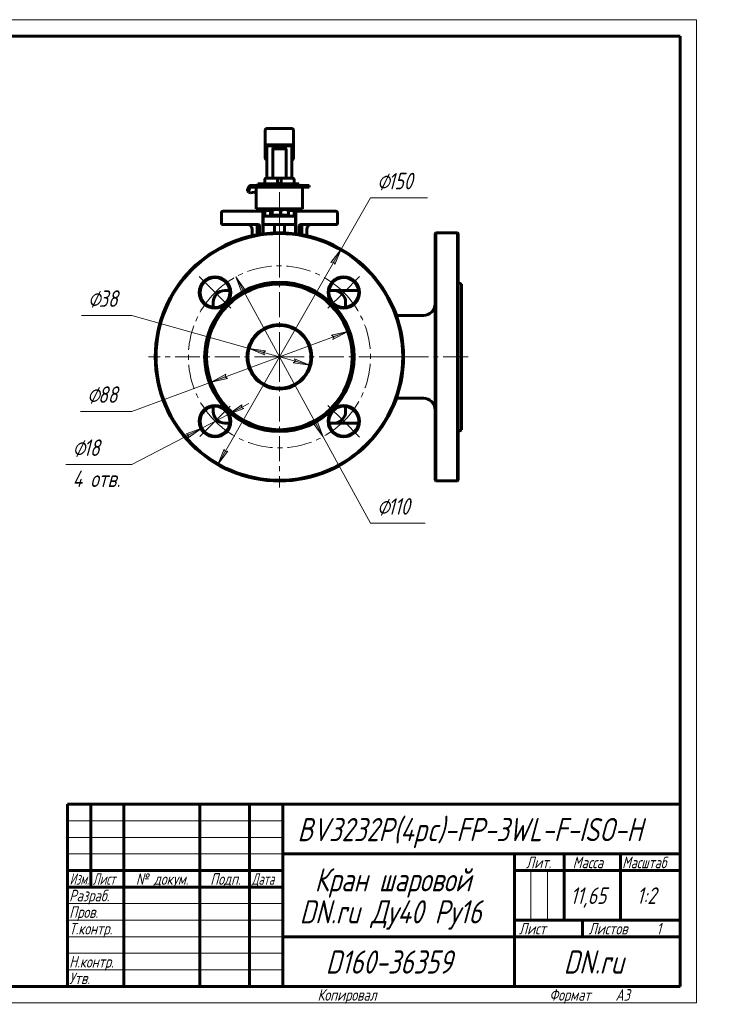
# Model space of a CAD drawing. Header units: millimetres. Extents: x 0 to 431, y 0 to 297.
# Tile 5 of 5: x 216 to 431, y 0 to 297. Entities that reach past the tile are written whole.
import ezdxf

# ---------------------------------------------------------------- set-up
doc = ezdxf.new("R2010")
doc.units = ezdxf.units.MM
for name, pattern in [('K5LT_AXLED', [12, 7.5, -1.5, 1.5, -1.5]), ('K5LT_BASIC', [0]), ('K5LT_THIN', [0])]:
    doc.linetypes.add(name, pattern=pattern)
doc.layers.add('Системный слой', color=7, linetype='Continuous')
doc.layers.add('Системный слой (1)', color=7, linetype='Continuous', true_color=0x6c6c6c)
doc.styles.add('KDIMTEXTSTYLE', font='txt', dxfattribs={"width": 0.96, "oblique": 15, "height": 5})
doc.styles.add('KTEXTSTYLE', font='txt', dxfattribs={"width": 0.96, "height": 5})
doc.dimstyles.new('KDIMSTYLE (0.50)', dxfattribs={"dimtxt": 5, "dimasz": 1, "dimexe": 2, "dimexo": 0, "dimgap": 1, "dimtad": 1, "dimlfac": 2, "dimtxsty": 'KDIMTEXTSTYLE', "dimsah": 1, "dimcen": 0, "dimdle": 1, "dimadec": 0, "dimazin": 0, "dimtfac": 0.667, "dimtmove": 0, "dimatfit": 3, "dimfxl": 1, "dimtvp": 1, "dimtolj": 1, "dimtzin": 0, "dimarcsym": 0})

# ---------------------------------------------------------------- blocks, each defined once
blk = doc.blocks.new('U14')
at = {"layer": 'Системный слой (1)', "color": 143, "linetype": 'K5LT_BASIC', "lineweight": 60, "true_color": 0x33acca}
for p, q in [((273.99, 211.66), (273.99, 210.14)), ((273.99, 180.18), (273.99, 178.66))]:
    blk.add_line(p, q, dxfattribs=at)
blk = doc.blocks.new('U15')
at = {"layer": 'Системный слой (1)', "color": 143, "linetype": 'K5LT_BASIC', "lineweight": 60, "true_color": 0x33acca}
for p, q in [((291.28, 239.41), (287.74, 239.41)), ((300.24, 239.41), (296.69, 239.41))]:
    blk.add_line(p, q, dxfattribs=at)
blk = doc.blocks.new('U16')
at = {"layer": 'Системный слой (1)', "color": 143, "linetype": 'K5LT_BASIC', "lineweight": 60, "true_color": 0x33acca}
for p, q in [((313.99, 210.14), (313.99, 211.66)), ((313.99, 178.66), (313.99, 180.18))]:
    blk.add_line(p, q, dxfattribs=at)
blk = doc.blocks.new('U17')
at = {"layer": 'Системный слой (1)', "color": 143, "linetype": 'K5LT_BASIC', "lineweight": 60, "true_color": 0x33acca}
for p, q in [((277.49, 175.16), (279.01, 175.16)), ((308.97, 175.16), (310.49, 175.16))]:
    blk.add_line(p, q, dxfattribs=at)
blk = doc.blocks.new('U18')
at = {"layer": 'Системный слой (1)', "color": 143, "linetype": 'K5LT_BASIC', "lineweight": 60, "true_color": 0x33acca}
for p, q in [((279.01, 215.16), (277.49, 215.16)), ((310.49, 215.16), (308.97, 215.16))]:
    blk.add_line(p, q, dxfattribs=at)
blk = doc.blocks.new('U19')
at = {"layer": 'Системный слой (1)', "color": 143, "linetype": 'K5LT_BASIC', "lineweight": 60, "true_color": 0x33acca}
for p, q in [((291.34, 239.53), (291.28, 239.44)), ((291.4, 239.6), (291.34, 239.53)), ((291.45, 239.64), (291.4, 239.6)), ((291.48, 239.65), (291.45, 239.64)), ((291.5, 239.66), (291.48, 239.65)), ((291.52, 239.66), (291.5, 239.66))]:
    blk.add_line(p, q, dxfattribs=at)
blk = doc.blocks.new('U20')
at = {"layer": 'Системный слой (1)', "color": 143, "linetype": 'K5LT_BASIC', "lineweight": 60, "true_color": 0x33acca}
for p, q in [((284.98, 246.01), (284.58, 245.13)), ((284.58, 245.13), (284.64, 244.9)), ((284.64, 244.9), (285.24, 244.69)), ((285.24, 244.69), (286.49, 244.94)), ((286.49, 244.94), (286.99, 245.12))]:
    blk.add_line(p, q, dxfattribs=at)
blk = doc.blocks.new('U21')
at = {"layer": 'Системный слой (1)', "color": 30, "linetype": 'K5LT_AXLED', "lineweight": 18, "true_color": 0xff8000}
for q in [(293.99, 234.66), (254.49, 195.16), (333.49, 195.16), (293.99, 155.66)]:
    blk.add_line((293.99, 195.16), q, dxfattribs=at)
blk = doc.blocks.new('U22')
at = {"layer": 'Системный слой (1)', "color": 30, "linetype": 'K5LT_AXLED', "lineweight": 18, "true_color": 0xff8000}
for p, q in [((274.54, 214.6), (269.77, 219.38)), ((313.43, 214.6), (318.21, 219.38)), ((279.32, 209.83), (274.54, 214.6)), ((308.66, 209.83), (313.43, 214.6)), ((279.14, 180.31), (274.54, 175.71)), ((308.66, 180.49), (313.43, 175.71)), ((274.54, 175.71), (269.95, 171.12)), ((313.43, 175.71), (318.21, 170.94))]:
    blk.add_line(p, q, dxfattribs=at)
for start, end in [(45, 135), (135, 225), (315, 45), (225, 315)]:
    blk.add_arc((293.99, 195.16), 27.5, start, end, dxfattribs=at)
blk = doc.blocks.new('D4')
at = {"layer": 'Системный слой (1)'}
for points in [[(310.71, 223.03), (312.63, 227.7), (309.57, 223.69), (310.39, 223.79)], [(275.35, 162.62), (278.4, 166.63), (277.58, 166.53), (277.26, 167.29)]]:
    blk.add_hatch(color=7, dxfattribs=at).paths.add_polyline_path(points)
at = {"layer": 'Системный слой (1)', "color": 7, "linetype": 'K5LT_THIN', "lineweight": 18, "true_color": 0xffffff}
for p, q in [((312.63, 227.7), (321.49, 243.16)), ((275.35, 162.62), (312.63, 227.7)), ((309.57, 223.69), (312.63, 227.7)), ((312.63, 227.7), (310.71, 223.03)), ((310.39, 223.79), (309.57, 223.69)), ((310.71, 223.03), (310.39, 223.79)), ((275.35, 162.62), (277.26, 167.29)), ((278.4, 166.63), (275.35, 162.62)), ((277.26, 167.29), (277.58, 166.53)), ((277.58, 166.53), (278.4, 166.63))]:
    blk.add_line(p, q, dxfattribs=at)
blk.add_arc((293.99, 195.16), 37.5, 237.1358, 180, dxfattribs=at)
blk.add_arc((293.99, 195.16), 37.5, 237.1358, 180, dxfattribs=at)
blk.add_wipeout([(323.49, 244.16), (323.49, 251.54), (336.16, 251.54), (336.16, 244.16)]).dxf.layer = 'Системный слой (1)'
blk.add_line((321.49, 243.16), (338.68, 243.16), dxfattribs=at)
at = {"layer": 'Системный слой (1)', "color": 7, "char_height": 5, "attachment_point": 1, "style": 'KTEXTSTYLE'}
for s, insert in [('\\fArial|b0|c204|p34;\\H5.0;\\W1.000;\\Q15;\\fGOST Type AU|b0|i0|c204|p34;\\Q15;\\W0.960;⌀', (323.49, 250.75)), ('\\fArial|b0|c204|p34;\\H5.0;\\W1.000;\\Q15;\\fGOST Type AU|b0|i0|c204|p34;\\Q15;\\W0.960;150', (326.79, 250.75))]:
    blk.add_mtext(s, dxfattribs=dict(at, insert=insert))
blk = doc.blocks.new('KDIMARROW_01')
at = {"layer": 'Системный слой'}
blk.add_hatch(color=0, dxfattribs=at).paths.add_polyline_path([(0, 0), (-5, 0.66), (-4.5, 0), (-5, -0.66)])
at = {"layer": 'Системный слой', "color": 0, "linetype": 'K5LT_THIN', "lineweight": 18}
for p, q in [((-4.5, 0), (-5, 0.66)), ((-5, 0.66), (0, 0)), ((0, 0), (-5, -0.66)), ((-5, -0.66), (-4.5, 0))]:
    blk.add_line(p, q, dxfattribs=at)
at = {"layer": 'Системный слой (1)', "color": 0, "linetype": 'K5LT_THIN', "lineweight": 18}
blk.add_line((293.99, 195.16), (293.49, 195.16), dxfattribs=at)
blk = doc.blocks.new('D5')
at = {"layer": 'Системный слой (1)'}
for points in [[(283.77, 215.21), (280.79, 219.29), (282.61, 214.58), (282.95, 215.34)], [(307.19, 171.03), (305.36, 175.74), (305.03, 174.98), (304.21, 175.1)]]:
    blk.add_hatch(color=7, dxfattribs=at).paths.add_polyline_path(points)
at = {"layer": 'Системный слой (1)', "color": 7, "linetype": 'K5LT_THIN', "lineweight": 18, "true_color": 0xffffff}
for p, q in [((280.79, 219.29), (283.77, 215.21)), ((282.61, 214.58), (280.79, 219.29)), ((280.79, 219.29), (307.19, 171.03)), ((282.95, 215.34), (282.61, 214.58)), ((283.77, 215.21), (282.95, 215.34)), ((305.03, 174.98), (305.36, 175.74)), ((305.36, 175.74), (307.19, 171.03)), ((307.19, 171.03), (304.21, 175.1)), ((304.21, 175.1), (305.03, 174.98)), ((307.19, 171.03), (321.49, 144.89))]:
    blk.add_line(p, q, dxfattribs=at)
blk.add_wipeout([(323.49, 145.89), (323.49, 153.27), (335.52, 153.27), (335.52, 145.89)]).dxf.layer = 'Системный слой (1)'
blk.add_line((321.49, 144.89), (338.02, 144.89), dxfattribs=at)
at = {"layer": 'Системный слой (1)', "color": 7, "char_height": 5, "attachment_point": 1, "style": 'KTEXTSTYLE'}
for s, insert in [('\\fArial|b0|c204|p34;\\H5.0;\\W1.000;\\Q15;\\fGOST Type AU|b0|i0|c204|p34;\\Q15;\\W0.960;⌀', (323.49, 152.48)), ('\\fArial|b0|c204|p34;\\H5.0;\\W1.000;\\Q15;\\fGOST Type AU|b0|i0|c204|p34;\\Q15;\\W0.960;110', (326.79, 152.48))]:
    blk.add_mtext(s, dxfattribs=dict(at, insert=insert))
blk = doc.blocks.new('D6')
at = {"layer": 'Системный слой (1)'}
for points in [[(310.16, 200.44), (314.62, 202.79), (309.7, 201.67), (310.4, 201.23)], [(278.27, 188.64), (277.57, 189.09), (277.81, 189.88), (273.35, 187.53)]]:
    blk.add_hatch(color=7, dxfattribs=at).paths.add_polyline_path(points)
at = {"layer": 'Системный слой (1)', "color": 7, "linetype": 'K5LT_THIN', "lineweight": 18, "true_color": 0xffffff}
for p, q in [((314.62, 202.79), (273.35, 187.53)), ((309.7, 201.67), (314.62, 202.79)), ((314.62, 202.79), (310.16, 200.44)), ((310.4, 201.23), (309.7, 201.67)), ((310.16, 200.44), (310.4, 201.23)), ((273.35, 187.53), (249.38, 178.66)), ((273.35, 187.53), (277.81, 189.88)), ((278.27, 188.64), (273.35, 187.53)), ((277.81, 189.88), (277.57, 189.09)), ((277.57, 189.09), (278.27, 188.64))]:
    blk.add_line(p, q, dxfattribs=at)
blk.add_wipeout([(235.9, 179.66), (235.9, 187.04), (246.92, 187.04), (246.92, 179.66)]).dxf.layer = 'Системный слой (1)'
blk.add_line((249.38, 178.66), (233.9, 178.66), dxfattribs=at)
at = {"layer": 'Системный слой (1)', "color": 7, "char_height": 5, "attachment_point": 1, "style": 'KTEXTSTYLE'}
for s, insert in [('\\fArial|b0|c204|p34;\\H5.0;\\W1.000;\\Q15;\\fGOST Type AU|b0|i0|c204|p34;\\Q15;\\W0.960;⌀', (235.9, 186.25)), ('\\fArial|b0|c204|p34;\\H5.0;\\W1.000;\\Q15;\\fGOST Type AU|b0|i0|c204|p34;\\Q15;\\W0.960;88', (239.21, 186.25))]:
    blk.add_mtext(s, dxfattribs=dict(at, insert=insert))
blk = doc.blocks.new('D7')
at = {"layer": 'Системный слой (1)'}
for points in [[(282.53, 179.87), (283.27, 179.51), (278.53, 177.79), (282.67, 180.68)], [(266.42, 170.74), (270.55, 173.64), (265.81, 171.91), (266.56, 171.56)]]:
    blk.add_hatch(color=7, dxfattribs=at).paths.add_polyline_path(points)
at = {"layer": 'Системный слой (1)', "color": 7, "linetype": 'K5LT_THIN', "lineweight": 18, "true_color": 0xffffff}
for p, q in [((278.53, 177.79), (284.74, 181.02)), ((282.67, 180.68), (278.53, 177.79)), ((278.53, 177.79), (283.27, 179.51)), ((282.53, 179.87), (282.67, 180.68)), ((283.27, 179.51), (282.53, 179.87)), ((278.53, 177.79), (270.55, 173.64)), ((270.55, 173.64), (249.38, 162.62)), ((270.55, 173.64), (264.34, 170.41)), ((270.55, 173.64), (265.81, 171.91)), ((266.42, 170.74), (270.55, 173.64)), ((265.81, 171.91), (266.56, 171.56)), ((266.56, 171.56), (266.42, 170.74))]:
    blk.add_line(p, q, dxfattribs=at)
blk.add_wipeout([(231.51, 154.24), (231.51, 171), (246.75, 171), (246.75, 154.24)]).dxf.layer = 'Системный слой (1)'
blk.add_line((249.38, 162.62), (229.51, 162.62), dxfattribs=at)
at = {"layer": 'Системный слой (1)', "color": 7, "char_height": 5, "attachment_point": 1, "style": 'KTEXTSTYLE'}
for s, insert in [('\\fArial|b0|c204|p34;\\H5.0;\\W1.000;\\Q15;\\fGOST Type AU|b0|i0|c204|p34;\\Q15;\\W0.960;⌀', (231.51, 170.21)), ('\\fArial|b0|c204|p34;\\H5.0;\\W1.000;\\Q15;\\fGOST Type AU|b0|i0|c204|p34;\\Q15;\\W0.960;18', (234.81, 170.21)), ('\\fArial|b0|c204|p34;\\H5.0;\\W1.000;\\Q15;\\fGOST Type AU|b0|i0|c204|p34;\\Q15;\\W0.960;4 отв.', (231.51, 160.83))]:
    blk.add_mtext(s, dxfattribs=dict(at, insert=insert))
blk = doc.blocks.new('D8')
at = {"layer": 'Системный слой (1)'}
for points in [[(289.17, 196.51), (289.83, 197.01), (284.84, 197.72), (289.48, 195.74)], [(303.14, 192.6), (298.5, 194.58), (298.8, 193.81), (298.14, 193.31)]]:
    blk.add_hatch(color=7, dxfattribs=at).paths.add_polyline_path(points)
at = {"layer": 'Системный слой (1)', "color": 7, "linetype": 'K5LT_THIN', "lineweight": 18, "true_color": 0xffffff}
for p, q in [((284.84, 197.72), (249.38, 207.66)), ((284.84, 197.72), (289.83, 197.01)), ((289.48, 195.74), (284.84, 197.72)), ((303.14, 192.6), (284.84, 197.72)), ((289.83, 197.01), (289.17, 196.51)), ((289.17, 196.51), (289.48, 195.74)), ((298.14, 193.31), (298.8, 193.81)), ((298.8, 193.81), (298.5, 194.58)), ((298.5, 194.58), (303.14, 192.6)), ((303.14, 192.6), (298.14, 193.31))]:
    blk.add_line(p, q, dxfattribs=at)
blk.add_wipeout([(236.17, 208.66), (236.17, 216.04), (246.93, 216.04), (246.93, 208.66)]).dxf.layer = 'Системный слой (1)'
blk.add_line((249.38, 207.66), (234.17, 207.66), dxfattribs=at)
at = {"layer": 'Системный слой (1)', "color": 7, "char_height": 5, "attachment_point": 1, "style": 'KTEXTSTYLE'}
for s, insert in [('\\fArial|b0|c204|p34;\\H5.0;\\W1.000;\\Q15;\\fGOST Type AU|b0|i0|c204|p34;\\Q15;\\W0.960;⌀', (236.17, 215.25)), ('\\fArial|b0|c204|p34;\\H5.0;\\W1.000;\\Q15;\\fGOST Type AU|b0|i0|c204|p34;\\Q15;\\W0.960;38', (239.47, 215.25))]:
    blk.add_mtext(s, dxfattribs=dict(at, insert=insert))
blk = doc.blocks.new('U44')
at = {"color": 7, "linetype": 'K5LT_THIN', "lineweight": 18, "true_color": 0xffffff}
for p, q in [((0, 297), (420, 297)), ((420, 297), (420, 0)), ((230, 55), (295, 55)), ((230, 50), (295, 50)), ((230, 45), (295, 45)), ((369.96, 25), (369.96, 40)), ((374.98, 25), (374.98, 40)), ((230, 30), (295, 30)), ((230, 25), (295, 25)), ((230, 20), (295, 20)), ((230, 15), (295, 15)), ((230, 10), (295, 10)), ((420, 0), (0, 0))]:
    blk.add_line(p, q, dxfattribs=at)
at = {"color": 143, "linetype": 'K5LT_BASIC', "lineweight": 60, "true_color": 0x33acca}
for p, q in [((20, 292), (415, 292)), ((415, 292), (415, 5)), ((230, 60), (415, 60)), ((230, 5), (230, 60)), ((237, 35), (237, 60)), ((247, 5), (247, 60)), ((270, 5), (270, 60)), ((285, 5), (285, 60)), ((295, 5), (295, 60)), ((295, 45), (415, 45)), ((365, 5), (365, 45)), ((380, 25), (380, 45)), ((397, 25), (397, 45)), ((230, 40), (295, 40)), ((365, 40), (380, 40)), ((380, 40), (415, 40)), ((230, 35), (295, 35)), ((365, 25), (415, 25)), ((385.57, 20), (385.57, 25)), ((295, 20), (365, 20)), ((365, 20), (415, 20)), ((415, 5), (20, 5))]:
    blk.add_line(p, q, dxfattribs=at)
at = {"color": 7, "attachment_point": 1, "style": 'KTEXTSTYLE'}
for s, insert, char_height in [('\\fArial|b0|c204|p34;\\H5.0;\\W1.000;\\Q15;\\fGOST Type AU|b0|i0|c204|p34;\\Q15;\\W0.960;\\H7.00;BV3232P(4pc)-FP-3WL-F-ISO-H', (299.46, 55.86), 7), ('\\fArial|b0|c204|p34;\\H5.0;\\W1.000;\\Q15;\\fGOST Type AU|b0|i0|c204|p34;\\Q15;\\W0.960;\\H3.50;Лит.', (368.47, 44.18), 3.5), ('\\fArial|b0|c204|p34;\\H5.0;\\W1.000;\\Q15;\\fGOST Type AU|b0|i0|c204|p34;\\Q15;\\W0.960;\\H3.50;Масса', (382.58, 44.18), 3.5), ('\\fArial|b0|c204|p34;\\H5.0;\\W1.000;\\Q15;\\fGOST Type AU|b0|i0|c204|p34;\\Q15;\\W0.926;\\H3.50;Масштаб', (397.52, 44.18), 3.5), ('\\fArial|b0|c204|p34;\\H5.0;\\W1.000;\\Q15;\\fGOST Type AU|b0|i0|c204|p34;\\Q15;\\W0.786;\\H3.50;Изм.', (230.62, 39.18), 3.5), ('\\fArial|b0|c204|p34;\\H5.0;\\W1.000;\\Q15;\\fGOST Type AU|b0|i0|c204|p34;\\Q15;\\W0.800;\\H3.50;Лист', (237.61, 39.18), 3.5), ('\\fArial|b0|c204|p34;\\H5.0;\\W1.000;\\Q15;\\fGOST Type AU|b0|i0|c204|p34;\\Q15;\\W0.960;\\H3.50;№ докум.', (250.63, 39.18), 3.5), ('\\fArial|b0|c204|p34;\\H5.0;\\W1.000;\\Q15;\\fGOST Type AU|b0|i0|c204|p34;\\Q15;\\W0.960;\\H3.50;Подп.', (273.1, 39.18), 3.5), ('\\fArial|b0|c204|p34;\\H5.0;\\W1.000;\\Q15;\\fGOST Type AU|b0|i0|c204|p34;\\Q15;\\W0.800;\\H3.50;Дата', (285.61, 39.18), 3.5), ('\\fArial|b0|c204|p34;\\H5.0;\\W1.000;\\Q15;\\fGOST Type AU|b0|i0|c204|p34;\\Q15;\\W0.960;\\H7.00;Кран шаровой', (304.65, 40.69), 7), ('\\fArial|b0|c204|p34;\\H5.0;\\W1.000;\\Q15;\\fGOST Type AU|b0|i0|c204|p34;\\Q15;\\W0.960;\\H3.50;Разраб.', (230.5, 34.18), 3.5), ('\\fArial|b0|c204|p34;\\H5.0;\\W1.000;\\Q15;\\fGOST Type AU|b0|i0|c204|p34;\\Q15;\\W0.960;11,65', (381.9, 34.9), 5), ('\\fArial|b0|c204|p34;\\H5.0;\\W1.000;\\Q15;\\fGOST Type AU|b0|i0|c204|p34;\\Q15;\\W0.960;{\\c16737820;1:2}', (401.92, 34.9), 5), ('\\fArial|b0|c204|p34;\\H5.0;\\W1.000;\\Q15;\\fGOST Type AU|b0|i0|c204|p34;\\Q15;\\W0.960;\\H7.00;DN.ru Ду40 Ру16', (300.11, 31.02), 7), ('\\fArial|b0|c204|p34;\\H5.0;\\W1.000;\\Q15;\\fGOST Type AU|b0|i0|c204|p34;\\Q15;\\W0.960;\\H3.50;Пров.', (230.5, 29.18), 3.5), ('\\fArial|b0|c204|p34;\\H5.0;\\W1.000;\\Q15;\\fGOST Type AU|b0|i0|c204|p34;\\Q15;\\W0.960;\\H3.50;Т.контр.', (230.5, 24.18), 3.5), ('\\fArial|b0|c204|p34;\\H5.0;\\W1.000;\\Q15;\\fGOST Type AU|b0|i0|c204|p34;\\Q15;\\W0.960;\\H3.50;Лист', (366.32, 24.18), 3.5), ('\\fArial|b0|c204|p34;\\H5.0;\\W1.000;\\Q15;\\fGOST Type AU|b0|i0|c204|p34;\\Q15;\\W0.960;\\H3.50;Листов', (387.36, 24.18), 3.5), ('\\fArial|b0|c204|p34;\\H5.0;\\W1.000;\\Q15;\\fGOST Type AU|b0|i0|c204|p34;\\Q15;\\W0.960;\\H3.50;1', (407.91, 24.18), 3.5), ('\\fArial|b0|c204|p34;\\H5.0;\\W1.000;\\Q15;\\fGOST Type AU|b0|i0|c204|p34;\\Q15;\\W0.960;\\H7.00;D160-36359', (307.98, 15.86), 7), ('\\fArial|b0|c204|p34;\\H5.0;\\W1.000;\\Q15;\\fGOST Type AU|b0|i0|c204|p34;\\Q15;\\W0.960;\\H7.00;DN.ru', (379.84, 15.86), 7), ('\\fArial|b0|c204|p34;\\H5.0;\\W1.000;\\Q15;\\fGOST Type AU|b0|i0|c204|p34;\\Q15;\\W0.960;\\H3.50;Н.контр.', (230.5, 14.18), 3.5), ('\\fArial|b0|c204|p34;\\H5.0;\\W1.000;\\Q15;\\fGOST Type AU|b0|i0|c204|p34;\\Q15;\\W0.960;\\H3.50;Утв.', (230.5, 9.18), 3.5), ('\\fArial|b0|c204|p34;\\H5.0;\\W1.000;\\Q15;\\fGOST Type AU|b0|i0|c204|p34;\\Q15;\\W0.960;\\H3.50;Копировал', (305.5, 4.18), 3.5), ('\\fArial|b0|c204|p34;\\H5.0;\\W1.000;\\Q15;\\fGOST Type AU|b0|i0|c204|p34;\\Q15;\\W0.960;\\H3.50;Формат', (375.5, 4.18), 3.5), ('\\fArial|b0|c204|p34;\\H5.0;\\W1.000;\\Q15;\\fGOST Type AU|b0|i0|c204|p34;\\Q15;\\W0.960;\\H3.50;A3', (395.5, 4.18), 3.5)]:
    blk.add_mtext(s, dxfattribs=dict(at, insert=insert, char_height=char_height))

msp = doc.modelspace()

# ---------------------------------------------------------------- linework, layer by layer
at = {"layer": 'Системный слой (1)', "color": 143, "linetype": 'K5LT_BASIC', "lineweight": 60, "true_color": 0x33acca}
for p, q in [((289.7375, 263.6592), (289.7375, 263.4583)), ((289.7375, 263.4583), (289.7375, 258.5819)), ((297.7375, 264.1592), (290.2375, 264.1592)), ((298.2375, 263.4583), (298.2375, 263.6592)), ((298.2375, 258.5819), (298.2375, 263.4583)), ((297.7375, 259.1592), (290.2375, 259.1592)), ((297.2375, 258.93), (290.7375, 258.93)), ((289.7375, 258.5819), (289.7375, 255.2366)), ((290.2375, 258.3526), (290.2375, 249.1592)), ((291.9848, 249.1592), (291.9848, 258.0031)), ((292.4848, 258.2918), (295.4903, 258.2918)), ((292.4848, 258.0031), (295.4903, 258.0031)), ((295.9903, 258.0031), (295.9903, 249.1592)), ((297.7375, 249.1592), (297.7375, 258.3526)), ((298.2375, 255.2366), (298.2375, 258.5819)), ((285.4844, 246.9092), (285.2615, 246.9092)), ((285.4844, 246.9092), (302.9875, 246.9092)), ((287.4774, 247.4092), (287.4774, 246.9092)), ((287.9274, 247.4092), (287.4774, 247.4092)), ((287.9274, 247.4092), (288.6991, 247.4092)), ((288.6991, 246.9092), (288.6991, 247.4092)), ((288.6991, 247.4092), (299.8371, 247.4092)), ((289.5378, 247.4092), (289.5378, 248.6592)), ((289.5697, 247.4092), (289.5697, 248.6592)), ((290.2184, 249.1592), (290.0378, 249.1592)), ((290.2184, 249.1592), (292.807, 249.1592)), ((295.1681, 249.1592), (292.807, 249.1592)), ((292.8885, 246.9142), (294.0291, 246.9142)), ((292.8885, 246.9092), (292.8885, 246.9142)), ((293.4556, 247.4092), (293.4556, 248.6592)), ((294.0291, 246.9142), (295.2435, 246.9142)), ((294.0291, 246.9092), (294.0291, 246.9142)), ((294.5194, 247.4092), (294.5194, 248.6592)), ((295.1681, 249.1592), (297.7567, 249.1592)), ((295.2435, 246.9092), (295.2435, 246.9142)), ((297.9373, 249.1592), (297.7567, 249.1592)), ((298.4054, 247.4092), (298.4054, 248.6592)), ((298.4373, 247.4092), (298.4373, 248.6592)), ((299.7941, 246.9142), (300.4092, 246.9142)), ((299.7941, 246.9092), (299.7941, 246.9142)), ((299.8371, 246.9142), (299.8371, 247.4092)), ((300.4092, 246.9142), (302.5944, 246.9142)), ((300.4092, 246.9092), (300.4092, 246.9142)), ((302.5944, 246.9092), (302.5944, 246.9142)), ((302.9875, 246.4092), (302.9875, 246.9092)), ((284.3741, 245.311), (284.6368, 244.9014)), ((285.2838, 246.4092), (285.431, 246.4092)), ((285.431, 246.4092), (302.9875, 246.4092)), ((286.9875, 239.9092), (286.9875, 246.4092)), ((300.9875, 239.9092), (300.9875, 246.4092)), ((276.4875, 238.6592), (276.4875, 235.1592)), ((279.9875, 239.1592), (276.9875, 239.1592)), ((288.9875, 239.1592), (279.9875, 239.1592)), ((286.9875, 239.9092), (300.9875, 239.9092)), ((287.7375, 239.9092), (287.7375, 239.4092)), ((288.9875, 238.6592), (288.9875, 239.1592)), ((288.9875, 232.3244), (288.9875, 238.6592)), ((289.5378, 237.6592), (289.5378, 239.4092)), ((289.5697, 237.6592), (289.5697, 239.4092)), ((291.2837, 237.9093), (291.2837, 239.436)), ((291.4875, 239.6593), (291.4529, 239.6393)), ((291.4875, 239.6593), (291.5218, 239.6593)), ((291.5218, 239.6593), (293.1117, 239.6593)), ((291.7598, 237.9093), (291.7598, 239.436)), ((293.1117, 239.6593), (295.5775, 239.6593)), ((294.4636, 237.9093), (294.4636, 239.436)), ((295.5775, 239.6593), (296.4875, 239.6593)), ((296.4875, 239.6593), (296.5222, 239.6393)), ((296.6913, 237.9093), (296.6913, 239.436)), ((298.4054, 237.6592), (298.4054, 239.4092)), ((298.4373, 237.6592), (298.4373, 239.4092)), ((298.9875, 239.1592), (298.9875, 238.6592)), ((307.9875, 239.1592), (298.9875, 239.1592)), ((298.9875, 238.6592), (298.9875, 232.3244)), ((300.2375, 239.9092), (300.2375, 239.4092)), ((310.9875, 239.1592), (307.9875, 239.1592)), ((311.4875, 238.6592), (311.4875, 235.1592)), ((279.9875, 235.1592), (276.4875, 235.1592)), ((287.4875, 235.1592), (279.9875, 235.1592)), ((287.2375, 235.1592), (287.2375, 232.0467)), ((289.0875, 237.6592), (289.0875, 235.1592)), ((298.8875, 237.6592), (289.0875, 237.6592)), ((298.8875, 235.1592), (289.0875, 235.1592)), ((289.0875, 235.1592), (289.0875, 233.6592)), ((291.5218, 237.9093), (291.2837, 237.9093)), ((291.4875, 237.9093), (291.4875, 237.6592)), ((291.7598, 237.9093), (291.5218, 237.9093)), ((293.1117, 237.9093), (291.7598, 237.9093)), ((292.4875, 235.1592), (292.4875, 232.6292)), ((294.4636, 237.9093), (293.1117, 237.9093)), ((295.5775, 237.9093), (294.4636, 237.9093)), ((295.4875, 235.1592), (295.4875, 232.6292)), ((296.6913, 237.9093), (295.5775, 237.9093)), ((296.4875, 237.9093), (296.4875, 237.6592)), ((298.8875, 235.1592), (298.8875, 237.6592)), ((298.8875, 233.6592), (298.8875, 235.1592)), ((307.9875, 235.1592), (300.4875, 235.1592)), ((300.7375, 235.1592), (300.7375, 232.0467)), ((311.4875, 235.1592), (307.9875, 235.1592)), ((285.7375, 233.6592), (285.7375, 231.7405)), ((287.9875, 234.6592), (287.9875, 232.1761)), ((289.0875, 233.6592), (289.0875, 232.3377)), ((298.8875, 233.6592), (298.8875, 232.3377)), ((299.9875, 234.6592), (299.9875, 232.1761)), ((302.2375, 233.6592), (302.2375, 231.7405)), ((340.9875, 232.4092), (341.2375, 232.6592)), ((340.9875, 232.4092), (340.9875, 157.9092)), ((341.2375, 195.1592), (341.2375, 232.6592)), ((341.2375, 232.6592), (347.7375, 232.6592)), ((347.7375, 232.6592), (347.7375, 195.1592)), ((347.9875, 232.4092), (347.7375, 232.6592)), ((347.9875, 157.9092), (347.9875, 232.4092)), ((348.9875, 217.1592), (347.9875, 217.7366)), ((348.9875, 217.1592), (348.9875, 173.1592)), ((317.4875, 215.1592), (310.4876, 215.1592)), ((317.8987, 215.1592), (317.4875, 215.1592)), ((329.3429, 207.6592), (337.4875, 207.6592)), ((341.2375, 157.6592), (341.2375, 195.1592)), ((347.7375, 195.1592), (347.7375, 157.6592)), ((329.3429, 182.6592), (337.4875, 182.6592)), ((310.4876, 175.1592), (317.4875, 175.1592)), ((317.4875, 175.1592), (317.8987, 175.1592)), ((348.9875, 173.1592), (347.9875, 172.5819)), ((340.9875, 157.9092), (341.2375, 157.6592)), ((341.2375, 157.6592), (347.7375, 157.6592)), ((347.9875, 157.9092), (347.7375, 157.6592))]:
    msp.add_line(p, q, dxfattribs=at)
at = {"layer": 'Системный слой (1)', "color": 30, "linetype": 'K5LT_AXLED', "lineweight": 18, "true_color": 0xff8000}
for p, q in [((293.9875, 237.4092), (293.9875, 248.4092)), ((293.9875, 235.6592), (293.9875, 239.9093)), ((293.9875, 225.6592), (293.9875, 237.1592)), ((350.9875, 195.1592), (325.5875, 195.1592))]:
    msp.add_line(p, q, dxfattribs=at)
at = {"layer": 'Системный слой (1)', "color": 143, "linetype": 'K5LT_BASIC', "lineweight": 60, "true_color": 0x33acca}
for centre, radius in [((293.9875, 195.1592), 37.25), ((274.5421, 214.6047), 4.75), ((274.5421, 214.6047), 4.5), ((293.9875, 195.1592), 22.5774), ((293.9875, 195.1592), 22), ((313.433, 214.6047), 4.75), ((313.433, 214.6047), 4.5), ((293.9875, 195.1592), 9.75), ((293.9875, 195.1592), 9.5), ((274.5421, 175.7138), 4.75), ((274.5421, 175.7138), 4.5), ((313.433, 175.7138), 4.75), ((313.433, 175.7138), 4.5)]:
    msp.add_circle(centre, radius, dxfattribs=at)
for centre, radius, start, end in [((290.2375, 263.6592), 0.5, 90, 180), ((297.7375, 263.6592), 0.5, 0, 90), ((290.0378, 248.6592), 0.5, 90, 180), ((297.9373, 248.6592), 0.5, 0, 90), ((276.9875, 238.6592), 0.5, 90, 180), ((310.9875, 238.6592), 0.5, 0, 90), ((284.2375, 233.6592), 1.5, 0, 90), ((287.4875, 234.6592), 0.5, 0, 90), ((300.4875, 234.6592), 0.5, 90, 180), ((303.7375, 233.6592), 1.5, 90, 180), ((293.9875, 195.1592), 37.5, 0, 180), ((277.4875, 211.6592), 3.5, 90, 180), ((310.4875, 211.6592), 3.5, 0, 90), ((337.4875, 211.1592), 3.5, 270, 0), ((293.9875, 195.1592), 37.5, 180, 0), ((337.4875, 179.1592), 3.5, 0, 90), ((277.4875, 178.6592), 3.5, 180, 270), ((310.4875, 178.6592), 3.5, 270, 0)]:
    msp.add_arc(centre, radius, start, end, dxfattribs=at)
for centre, major_axis, ratio, start_param, end_param in [((290.2375, 258.5819), (0, 0.5774), 0.8660254, 0, 1.57079633), ((290.7375, 258.3526), (0, 0.5774), 0.8660254, 0, 1.57079633), ((297.2375, 258.3526), (0, 0.5774), 0.8660254, 4.71238898, 6.28318531), ((297.7375, 258.5819), (0, 0.5774), 0.8660254, 4.71238898, 6.28318531), ((292.4848, 258.0031), (0.5, 0), 0.57735027, 1.57079633, 3.14159265), ((292.4848, 257.7144), (0.5, 0), 0.57735027, 1.57079633, 3.14159265), ((295.4903, 258.0031), (-0.5, 0), 0.57735027, 3.14159265, 4.71238898), ((295.4903, 257.7144), (-0.5, 0), 0.57735027, 3.14159265, 4.71238898), ((290.2375, 255.2366), (0, -0.5774), 0.8660254, 4.71238898, 6.28318531), ((297.7375, 255.2366), (0, -0.5774), 0.8660254, 0, 1.57079633), ((289.7087, 248.7335), (5.3346, 3.4225), 0.2297838, 2.58383928, 3.14159265)]:
    msp.add_ellipse(centre, major_axis=major_axis, ratio=ratio, start_param=start_param, end_param=end_param, dxfattribs=at)
for points, knots in [([(285.2615, 246.9092), (285.2376, 246.9092), (285.2128, 246.9051), (285.1473, 246.8822), (285.1074, 246.8563), (285.072, 246.8188)], [0.1002421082, 0.1002421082, 0.1002421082, 0.1002421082, 0.1274019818, 0.1274019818, 0.1718860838, 0.1718860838, 0.1718860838, 0.1718860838]), ([(289.5697, 248.6592), (289.5697, 248.7103), (289.5811, 248.7694), (289.6201, 248.8727), (289.6586, 248.9301), (289.7492, 249.0259), (289.8221, 249.0717), (289.9869, 249.1412), (290.1129, 249.1592), (290.2184, 249.1592)], [0.56576999, 0.56576999, 0.56576999, 0.56576999, 0.596403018, 0.596403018, 0.636001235, 0.636001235, 0.692391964, 0.692391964, 0.781914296, 0.781914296, 0.781914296, 0.781914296]), ([(292.807, 249.1592), (292.9125, 249.1592), (293.0385, 249.1412), (293.2032, 249.0717), (293.2761, 249.0259), (293.3667, 248.9301), (293.4053, 248.8727), (293.4442, 248.7694), (293.4556, 248.7103), (293.4556, 248.6592)], [1.481165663, 1.481165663, 1.481165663, 1.481165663, 1.570687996, 1.570687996, 1.627078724, 1.627078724, 1.666676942, 1.666676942, 1.69730997, 1.69730997, 1.69730997, 1.69730997]), ([(294.5194, 248.6592), (294.5194, 248.6874), (294.5229, 248.7209), (294.5347, 248.7776), (294.5457, 248.8113), (294.5882, 248.9074), (294.6416, 248.9713), (294.7456, 249.0569), (294.8155, 249.093), (294.9654, 249.1453), (295.0758, 249.1592), (295.1681, 249.1592)], [0.565537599, 0.565537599, 0.565537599, 0.565537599, 0.582453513, 0.582453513, 0.601000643, 0.601000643, 0.650480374, 0.650480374, 0.70309229, 0.70309229, 0.781449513, 0.781449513, 0.781449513, 0.781449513]), ([(297.7567, 249.1592), (297.8491, 249.1592), (297.9595, 249.1453), (298.1093, 249.093), (298.1792, 249.0569), (298.2832, 248.9713), (298.3366, 248.9074), (298.3791, 248.8113), (298.3901, 248.7776), (298.4019, 248.7209), (298.4054, 248.6874), (298.4054, 248.6592)], [1.480700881, 1.480700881, 1.480700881, 1.480700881, 1.559058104, 1.559058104, 1.61167002, 1.61167002, 1.661149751, 1.661149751, 1.679696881, 1.679696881, 1.696612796, 1.696612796, 1.696612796, 1.696612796]), ([(284.9833, 246.0073), (284.9656, 246.1059), (284.9433, 246.2056), (284.9149, 246.3085), (284.9143, 246.3105), (284.9138, 246.3126)], [0.3005293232, 0.3005293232, 0.3005293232, 0.3005293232, 0.3694785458, 0.3694785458, 0.3709010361, 0.3709010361, 0.3709010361, 0.3709010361]), ([(284.9833, 246.0073), (284.9934, 246.0239), (285.0043, 246.0409), (285.0404, 246.0949), (285.0673, 246.1322), (285.1534, 246.2461), (285.2187, 246.3264), (285.2838, 246.4092)], [0.485362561, 0.485362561, 0.485362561, 0.485362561, 0.508904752, 0.508904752, 0.558567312, 0.558567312, 0.653915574, 0.653915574, 0.653915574, 0.653915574])]:
    msp.add_open_spline(points, degree=3, knots=knots, dxfattribs=at)
for points in [[(284.9261, 246.665), (284.8639, 246.5992), (284.8104, 246.5367), (284.7663, 246.4785)], [(285.072, 246.8188), (285.0198, 246.7634), (284.9703, 246.7117), (284.9261, 246.665)]]:
    msp.add_open_spline(points, degree=3, dxfattribs=at)
for points, weights in [([(291.7598, 239.436), (291.6322, 239.6593), (291.5218, 239.6593)], [1, 1.0379548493, 1]), ([(293.1117, 239.6593), (292.4843, 239.6593), (291.7598, 239.436)], [1, 1.0379548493, 1]), ([(294.4636, 239.436), (293.7391, 239.6593), (293.1117, 239.6593)], [1, 1.0379548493, 1]), ([(295.5775, 239.6593), (295.0605, 239.6593), (294.4636, 239.436)], [1, 1.0379548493, 1]), ([(296.6913, 239.436), (296.0944, 239.6593), (295.5775, 239.6593)], [1, 1.0379548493, 1]), ([(296.5223, 239.6392), (296.6013, 239.5936), (296.6913, 239.436)], [1.01600057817, 1.0264935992, 1])]:
    msp.add_rational_spline(points, weights, degree=2, dxfattribs=at)

# ---------------------------------------------------------------- block references
at = {"layer": 'Системный слой (1)'}
for name in ['U20', 'U15', 'U19', 'U21', 'U22', 'U18', 'U14', 'U16', 'U17']:
    msp.add_blockref(name, (0, 0), dxfattribs=at)

# ---------------------------------------------------------------- next in the draw order: dimensions: what is measured, and where the dimension line sits
at = {"layer": 'Системный слой (1)', "color": 7}
dim = msp.add_diameter_dim_2p(p1=(256.7041, 130.0827), p2=(331.2709, 260.2357), dimstyle='KDIMSTYLE (0.50)', override={"dimtih": 1, "dimtoh": 1, "dimpost": '\\fGOST Type AU|b0|c204|p34;\\H5.0;\\W0.960;\\Q15;<>', "dimblk1": 'KDIMARROW_01', "dimblk2": 'KDIMARROW_01', "dimclrt": 7, "dimtol": 1, "dimtp": 0, "dimtm": 0, "dimtdec": 5, "dimtmove": 1, "dimatfit": 2, "dimtolj": 1}, dxfattribs=at)
dim.commit()
dim.dimension.update_dxf_attribs({"geometry": 'D4', "text_midpoint": (323.4875, 243.1592), "dimtype": 163})

# ---------------------------------------------------------------- next in the draw order: dimensions: what is measured, and where the dimension line sits
dim = msp.add_diameter_dim_2p(p1=(267.5919, 243.4114), p2=(320.3832, 146.9071), dimstyle='KDIMSTYLE (0.50)', override={"dimtih": 1, "dimtoh": 1, "dimpost": '\\fGOST Type AU|b0|c204|p34;\\H5.0;\\W0.960;\\Q15;<>', "dimblk1": 'KDIMARROW_01', "dimblk2": 'KDIMARROW_01', "dimclrt": 7, "dimtol": 1, "dimtp": 0, "dimtm": 0, "dimtdec": 5, "dimtmove": 1, "dimatfit": 2, "dimtolj": 1}, dxfattribs=at)
dim.commit()
dim.dimension.update_dxf_attribs({"geometry": 'D5', "text_midpoint": (323.4875, 144.8883), "dimtype": 163})

# ---------------------------------------------------------------- next in the draw order: dimensions: what is measured, and where the dimension line sits
dim = msp.add_diameter_dim_2p(p1=(335.2549, 210.4238), p2=(252.7202, 179.8946), dimstyle='KDIMSTYLE (0.50)', override={"dimtih": 1, "dimtoh": 1, "dimpost": '\\fGOST Type AU|b0|c204|p34;\\H5.0;\\W0.960;\\Q15;<>', "dimblk1": 'KDIMARROW_01', "dimblk2": 'KDIMARROW_01', "dimclrt": 7, "dimtol": 1, "dimtp": 0, "dimtm": 0, "dimtdec": 5, "dimtmove": 1, "dimatfit": 2, "dimtolj": 1}, dxfattribs=at)
dim.commit()
dim.dimension.update_dxf_attribs({"geometry": 'D6', "text_midpoint": (247.3803, 178.6592), "dimtype": 163})

# ---------------------------------------------------------------- next in the draw order: dimensions: what is measured, and where the dimension line sits
dim = msp.add_diameter_dim_2p(p1=(312.2828, 190.0325), p2=(275.6923, 200.286), dimstyle='KDIMSTYLE (0.50)', override={"dimtih": 1, "dimtoh": 1, "dimpost": '\\fGOST Type AU|b0|c204|p34;\\H5.0;\\W0.960;\\Q15;<>', "dimblk1": 'KDIMARROW_01', "dimblk2": 'KDIMARROW_01', "dimclrt": 7, "dimtol": 1, "dimtp": 0, "dimtm": 0, "dimtdec": 5, "dimtmove": 1, "dimatfit": 2, "dimtolj": 1}, dxfattribs=at)
dim.commit()
dim.dimension.update_dxf_attribs({"geometry": 'D8', "text_midpoint": (247.3803, 207.6592), "dimtype": 163})
dim = msp.add_diameter_dim_2p(p1=(282.5259, 179.8681), p2=(266.5583, 171.5595), dimstyle='KDIMSTYLE (0.50)', override={"dimtih": 1, "dimtoh": 1, "dimpost": '\\fGOST Type AU|b0|c204|p34;\\H5.0;\\W0.960;\\Q15;<>\\X\\fGOST Type AU|b0|c204|p34;\\H5.0;\\W0.960;\\Q15;\\fGOST Type AU|b0|i0|c204|p34;\\Q15;4 отв.', "dimblk1": 'KDIMARROW_01', "dimblk2": 'KDIMARROW_01', "dimclrt": 7, "dimtol": 1, "dimtp": 0, "dimtm": 0, "dimtdec": 5, "dimtmove": 1, "dimatfit": 2, "dimtolj": 1}, dxfattribs=at)
dim.commit()
dim.dimension.update_dxf_attribs({"geometry": 'D7', "text_midpoint": (247.3803, 162.621)})

# ---------------------------------------------------------------- next in the draw order: block references
msp.add_blockref('U44', (0, 0))

doc.saveas('drawing.dxf')
